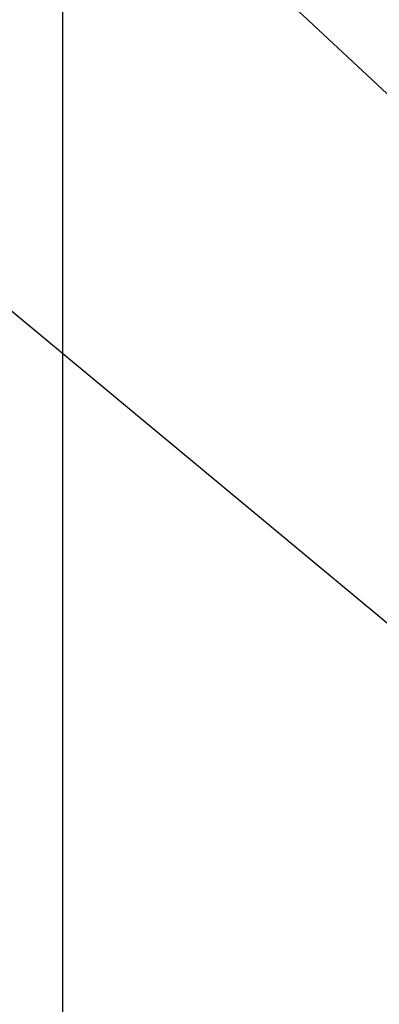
# Model space of a CAD drawing. Header units: millimetres. Extents: x -203 to 203, y 78 to 485.
# Tile 120 of 256: x -4.6571 to -4.5923, y 203.7809 to 203.9585. Entities that reach past the tile are written whole.
import ezdxf

# ---------------------------------------------------------------- set-up
doc = ezdxf.new("R2010")
doc.units = ezdxf.units.MM
doc.layers.add('Layer 01', color=18, linetype='Continuous', true_color=0x000000)

# ---------------------------------------------------------------- blocks, each defined once
blk = doc.blocks.new('10CP311BZ')
at = {"layer": 'Layer 01'}
for p, q in [((-3.22496, 1.62245, 8.9632), (-3.22496, 10.51387, 8.9632)), ((-6.25201, 9.61149, -7.80464), (-5.4202, 10.28443, -7.80464)), ((-3.38505, 8.28532, 9.35078), (-2.35445, 9.22682, 9.35078))]:
    blk.add_line(p, q, dxfattribs=at)
at = {"layer": 'Layer 01', "extrusion": (0, -1, 0)}
blk.add_arc((0, 0, -9.4), 4.5, 135, 225, dxfattribs=at)
at = {"layer": 'Layer 01', "extrusion": (-0.572061, 0.707107, 0.415627)}
blk.add_rational_spline([(-5.99472, 11.06816, -8.00396), (-6.44466, 10.50607, -7.66696), (-6.86466, 9.94666, -7.29332), (-7.25174, 9.3939, -6.88566)], [1, 0.997636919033, 0.997636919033, 1], degree=3, dxfattribs=at)
at = {"layer": 'Layer 01'}
for points in [[(-3.21455, 8.28532, 8.96783), (-2.70818, 8.83961, 9.19328), (-2.20181, 9.3939, 9.41873)], [(-5.04127, 8.9625), (-4.77063, 9.11875), (-4.5, 9.275)]]:
    blk.add_open_spline(points, degree=2, dxfattribs=at)
blk = doc.blocks.new('CT311ABINT')
at = {"layer": 'Layer 01', "extrusion": (-0.163786, -0.984093, 0.068814), "rotation": 0.6561814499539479}
blk.add_blockref('10CP311BZ', (-41.932, 85.8147, -246.62398), dxfattribs=at)

msp = doc.modelspace()

# ---------------------------------------------------------------- block references
at = {"layer": 'Layer 01', "extrusion": (0, -1, 0)}
msp.add_blockref('CT311ABINT', (0, -17.71698, -281.71698), dxfattribs=at)

doc.saveas('drawing.dxf')
